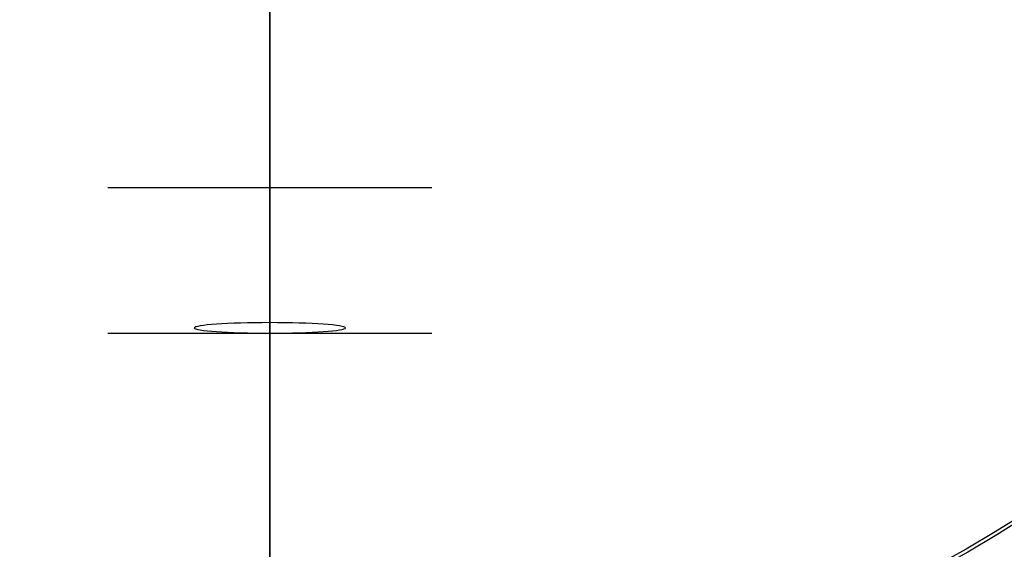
# Model space of a CAD drawing. Header units: millimetres. Extents: x -203 to 203, y 78 to 485.
# Tile 252 of 256: x -12 to 34, y 226 to 250. Entities that reach past the tile are written whole.
import ezdxf

# ---------------------------------------------------------------- set-up
doc = ezdxf.new("R2010")
doc.units = ezdxf.units.MM
doc.layers.add('Layer 01', color=18, linetype='Continuous', true_color=0x000000)

# ---------------------------------------------------------------- blocks, each defined once
blk = doc.blocks.new('10CT311AB')
at = {"layer": 'Layer 01', "extrusion": (0, 1, 0)}
for centre, radius, start, end in [((0, 0, 480), 79.79, 270, 90), ((0, 0, 479.075), 76.937, 270, 90), ((0, 0, 479.075), 76.937, 90, 270), ((0, 0, 323.264), 92.348, 270, 90), ((0, 0, 323.264), 92.348, 90, 270), ((0, 0, 320.814), 94.08, 270, 90), ((0, 0, 320.814), 94.08, 90, 270), ((0, 0, 270), 67.772, 270, 90), ((0, 0, 270), 67.772, 90, 270), ((0, 0), 86.5, 270, 90), ((0, 0), 83.493, 270, 90), ((0, 0), 86.5, 90, 270)]:
    blk.add_arc(centre, radius, start, end, dxfattribs=at)
at = {"layer": 'Layer 01', "extrusion": (0, -1, 0)}
for centre, radius, start, end in [((0, 0, -480), 76.637, 90, 270), ((0, 0, -480), 76.637, 270, 90), ((0, 0, -480), 79.79, 270, 90), ((0, 0, -444.359), 102.468, 90, 270), ((0, 0, -444.359), 102.468, 270, 90), ((0, 0, -386), 127.828, 90, 270), ((0, 0, -386), 124.828, 90, 270), ((0, 0, -386), 127.828, 270, 90), ((0, 0, -386), 124.828, 270, 90), ((0, 0, -270), 64.772, 90, 270), ((0, 0, -270), 64.772, 270, 90), ((0, 0, -265.659), 67.923, 90, 270), ((0, 0, -265.45), 64.931, 90, 270), ((0, 0, -265.659), 67.923, 270, 90), ((0, 0, -265.45), 64.931, 270, 90), ((0, 0, -132.725), 74.212, 90, 270), ((0, 0, -132.83), 77.212, 270, 90), ((0, 0), 83.493, 270, 90)]:
    blk.add_arc(centre, radius, start, end, dxfattribs=at)
at = {"layer": 'Layer 01', "extrusion": (0, -1, 2.83025e-16)}
blk.add_arc((0, 0, -442.166), 100.421, 90, 270, dxfattribs=at)
at = {"layer": 'Layer 01', "extrusion": (0, -1, -2.83025e-16)}
blk.add_arc((0, 0, -442.166), 100.421, 270, 90, dxfattribs=at)
blk = doc.blocks.new('10CT311BB')
at = {"layer": 'Layer 01', "extrusion": (0, 1, -1.47802e-16)}
blk.add_arc((0, 0, 220), 96.148, 270, 90, dxfattribs=at)
at = {"layer": 'Layer 01', "extrusion": (0, 1, 1.55012e-16)}
blk.add_arc((0, 0, 220), 91.676, 270, 90, dxfattribs=at)
at = {"layer": 'Layer 01', "extrusion": (0, 1, -1.55012e-16)}
blk.add_arc((0, 0, 220), 91.676, 90, 270, dxfattribs=at)
at = {"layer": 'Layer 01', "extrusion": (0, 1, 1.47802e-16)}
blk.add_arc((0, 0, 220), 96.148, 90, 270, dxfattribs=at)
at = {"layer": 'Layer 01', "extrusion": (0, -1, 0)}
for centre, radius, start, end in [((0, 0, -189.92), 133.201, 90, 270), ((0, 0, -189.92), 133.201, 270, 90), ((0, 0, -187.5), 131.429, 90, 270), ((0, 0, -187.5), 131.429, 270, 90), ((0, 0, -51.543), 179.1, 270, 90), ((0, 0, -51.517), 176.101, 90, 270), ((0, 0), 180, 90, 270)]:
    blk.add_arc(centre, radius, start, end, dxfattribs=at)
at = {"layer": 'Layer 01', "extrusion": (0, 1, 0)}
for centre, radius, start, end in [((0, 0, 103.086), 178.201, 270, 90), ((0, 0, 103.086), 178.201, 90, 270), ((0, 0), 177, 270, 90), ((0, 0), 180, 90, 270), ((0, 0), 177, 90, 270)]:
    blk.add_arc(centre, radius, start, end, dxfattribs=at)
at = {"layer": 'Layer 01', "extrusion": (0, -1, -4.05557e-17)}
blk.add_arc((0, 0, -103.034), 175.202, 90, 270, dxfattribs=at)
at = {"layer": 'Layer 01', "extrusion": (0, 1, 4.05557e-17)}
blk.add_arc((0, 0, 103.034), 175.202, 90, 270, dxfattribs=at)
blk = doc.blocks.new('10CP311AZ')
at = {"layer": 'Layer 01'}
for p, q in [((-24.5, 7.5), (24.5, 7.5)), ((0, 7.5, -7.5), (0, 7.5, 7.5)), ((24.5, 3.5), (-36.5, 3.5)), ((24.5, -3.5), (-36.5, -3.5)), ((-24.5, -7.5), (13.076, -7.5)), ((-5.712, -7.5, -7.5), (-5.712, -7.5, 7.5))]:
    blk.add_line(p, q, dxfattribs=at)
at = {"layer": 'Layer 01', "extrusion": (-1, 0, 0)}
for start, end in [(90, 270), (270, 90)]:
    blk.add_arc((0, 0, 6), 3.5, start, end, dxfattribs=at)
blk = doc.blocks.new('CT311ABINT')
at = {"layer": 'Layer 01'}
blk.add_blockref('10CT311AB', (0, 0), dxfattribs=at)
at = {"layer": 'Layer 01', "extrusion": (-0.348236, 0, 0.937407), "rotation": 90}
blk.add_blockref('10CT311BB', (-236.88, 0), dxfattribs=at)
at = {"layer": 'Layer 01', "extrusion": (1, -1.58484e-16, 2.12873e-16), "rotation": 266.0000000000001}
blk.add_blockref('10CP311AZ', (253.405, 39.963), dxfattribs=at)

msp = doc.modelspace()

# ---------------------------------------------------------------- block references
at = {"layer": 'Layer 01', "extrusion": (0, -1, 0)}
msp.add_blockref('CT311ABINT', (0, -17.717, -281.717), dxfattribs=at)

doc.saveas('drawing.dxf')
